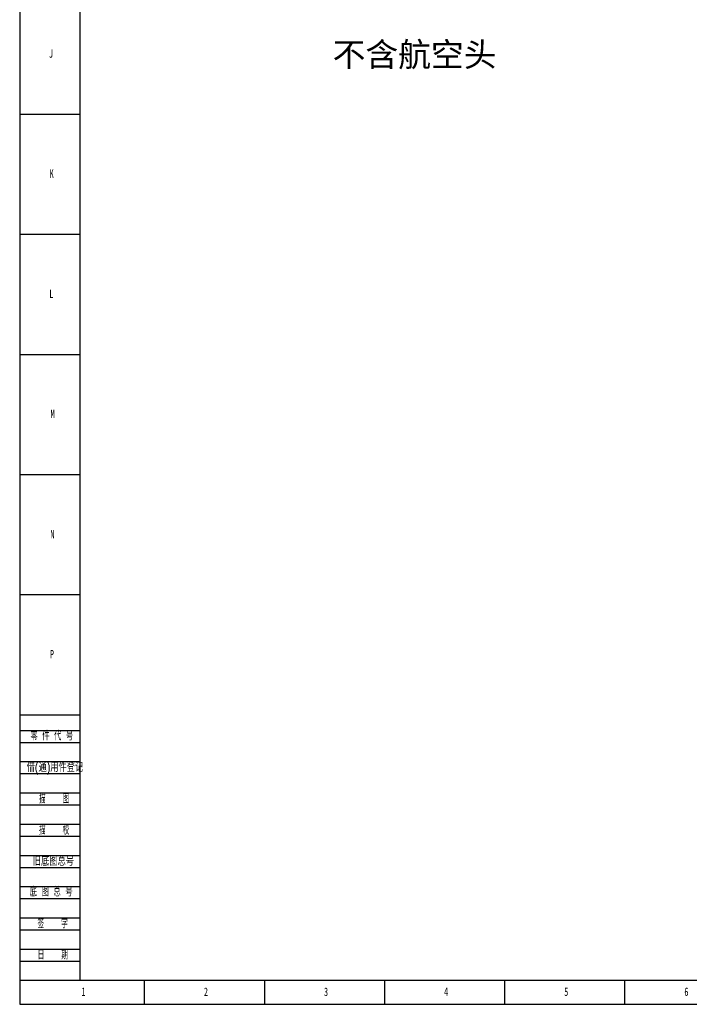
# Model space of a CAD drawing. Header units: millimetres. Extents: x 0 to 1189, y 0 to 841.
# Tile 1 of 13: x 0 to 279, y 0 to 410. Entities that reach past the tile are written whole.
import ezdxf

# ---------------------------------------------------------------- set-up
doc = ezdxf.new("R2010")
doc.units = ezdxf.units.MM
for name, color, linetype in [('10', 7, 'Continuous'), ('5', 7, 'Continuous'), ('9', 7, 'Continuous')]:
    doc.layers.add(name, color=color, linetype=linetype)
doc.styles.add('SLDTEXTSTYLE0', font='TXT', dxfattribs={"width": 0.7, "bigfont": 'bigfont'})
doc.styles.add('SLDTEXTSTYLE2', font='TXT', dxfattribs={"width": 0.614286, "bigfont": 'bigfont'})
doc.styles.add('SLDTEXTSTYLE4', font='TXT', dxfattribs={"width": 0.566667, "bigfont": 'bigfont'})
doc.styles.add('SLDTEXTSTYLE5', font='TXT', dxfattribs={"width": 0.7})

msp = doc.modelspace()

# ---------------------------------------------------------------- linework, layer by layer
at = {"layer": '5', "color": 7}
for p, q in [((0, 841), (0, 0)), ((0, 114), (25, 114)), ((0, 109), (25, 109)), ((0, 101), (25, 101)), ((0, 96), (25, 96)), ((0, 88), (25, 88)), ((0, 83), (25, 83)), ((0, 75), (25, 75)), ((0, 70), (25, 70)), ((0, 62), (25, 62)), ((0, 57), (25, 57)), ((0, 49), (25, 49)), ((0, 44), (25, 44)), ((0, 36), (25, 36)), ((0, 31), (25, 31)), ((0, 23), (25, 23)), ((0, 18), (25, 18)), ((0, 0), (1189, 0))]:
    msp.add_line(p, q, dxfattribs=at)
at = {"layer": '5', "color": 7, "lineweight": 25}
for p, q in [((25, 831.0501), (25, 10)), ((0, 10), (1179, 10))]:
    msp.add_line(p, q, dxfattribs=at)
at = {"layer": '5'}
for p, q in [((0, 370.5), (25, 370.5)), ((0, 320.5), (25, 320.5)), ((0, 270.5), (25, 270.5)), ((0, 220.5), (25, 220.5)), ((0, 170.5), (25, 170.5)), ((0, 120.5), (25, 120.5)), ((52, 0), (52, 10)), ((102, 0), (102, 10)), ((152, 0), (152, 10)), ((202, 0), (202, 10)), ((252, 0), (252, 10))]:
    msp.add_line(p, q, dxfattribs=at)

# ---------------------------------------------------------------- texts
at = {"insert": (130.2887, 400.3089), "char_height": 10, "attachment_point": 1}
msp.add_mtext_dynamic_manual_height_columns('{\\fSimSun|b0|i0|c134|p2;不含航空头}', width=121.121191, gutter_width=17.5, heights=[0], dxfattribs=at)
at = {"layer": '10', "char_height": 3.5, "attachment_point": 2, "style": 'SLDTEXTSTYLE5'}
for s, insert in [('J', (13.0153, 397.4765)), ('K', (13.3203, 347.4765)), ('L', (13.1806, 297.4765)), ('M', (13.7068, 247.4765)), ('N', (13.6035, 197.4765)), ('P', (13.4443, 147.4765)), ('1', (26.5444, 6.9765)), ('2', (77.5444, 6.9765)), ('3', (127.5444, 6.9765)), ('4', (177.5444, 6.9765)), ('5', (227.5444, 6.9765)), ('6', (277.5469, 6.9765))]:
    msp.add_mtext(s, dxfattribs=dict(at, insert=insert))
at = {"layer": '9', "color": 7, "char_height": 3.5}
for s, insert, attachment_point, style in [('零 件 代 号', (4.4822, 113.3599), 1, 'SLDTEXTSTYLE2'), ('借(通)用件登记', (2.9328, 100.2756), 1, 'SLDTEXTSTYLE0'), ('描    图', (14.3518, 87.176), 2, 'SLDTEXTSTYLE4'), ('描    校', (14.3193, 74.1365), 2, 'SLDTEXTSTYLE4'), ('旧底图总号', (5.4591, 61.2006), 1, 'SLDTEXTSTYLE0'), ('底 图 总 号', (4.2122, 48.4331), 1, 'SLDTEXTSTYLE2'), ('签    字', (13.7057, 35.1926), 2, 'SLDTEXTSTYLE4'), ('日    期', (13.7828, 22.2333), 2, 'SLDTEXTSTYLE4')]:
    msp.add_mtext(s, dxfattribs=dict(at, insert=insert, attachment_point=attachment_point, style=style))

doc.saveas('drawing.dxf')
